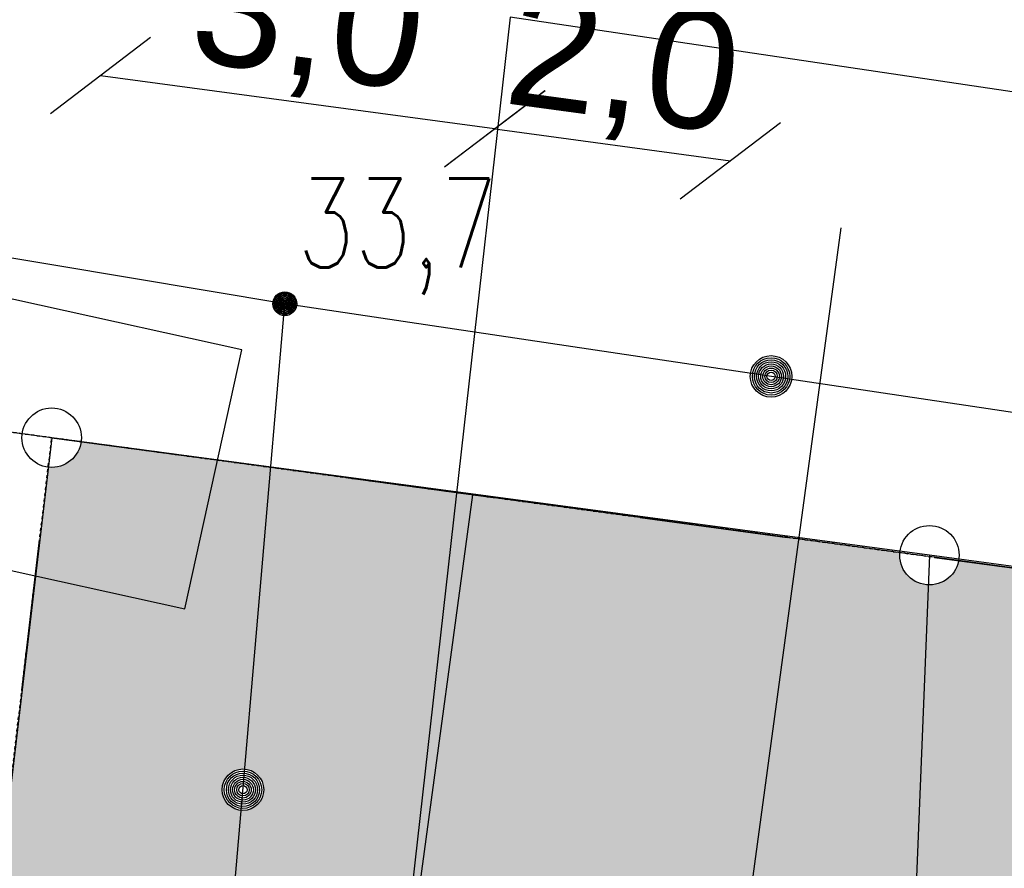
# Model space of a CAD drawing. Header units: millimetres. Extents: x 1427 to 82594, y 2364 to 16149.
# Tile 46 of 58: x 24807 to 24973, y 14361 to 14504. Entities that reach past the tile are written whole.
import ezdxf
from ezdxf.enums import TextEntityAlignment as Align

# ---------------------------------------------------------------- set-up
doc = ezdxf.new("R2010")
doc.units = ezdxf.units.MM
doc.linetypes.add('2', pattern=[1, 0.5, -0.5])
doc.linetypes.add('901', pattern=[0])
for name, color, linetype in [('202-punkt_graniczny', 7, 'Continuous'), ('218-kontur_uzytku_gruntowego', 7, 'Continuous'), ('219-dzialka_ewidencyjna', 7, 'Continuous'), ('inna_budowla', 7, 'Continuous'), ('ogrodzenie_trwale', 7, 'Continuous'), ('pikieta_sztuczna-Atr2', 7, 'Continuous'), ('przewod_wodociagowy', 7, 'Continuous')]:
    doc.layers.add(name, color=color, linetype=linetype)
doc.styles.add('ARIAL', font='arial.ttf')
doc.styles.get("Standard").update_dxf_attribs({"font": 'arial.ttf'})
doc.styles.add('STYL_ARIAL', font='simplex', dxfattribs={"width": 0.75, "oblique": 0.1})
doc.dimstyles.new('ISO-25', dxfattribs={"dimtxt": 2.5, "dimasz": 2.5, "dimexe": 1.25, "dimexo": 0.625, "dimtad": 1, "dimtxsty": 'Standard', "dimcen": 2.5, "dimadec": 0, "dimazin": 0, "dimtfac": 1, "dimtmove": 0, "dimatfit": 3, "dimfxl": 1, "dimarcsym": 0})

# ---------------------------------------------------------------- blocks, each defined once
blk = doc.blocks.new('202')
at = {"color": 0}
blk.add_circle((0, 0), 0.25, dxfattribs=at)
blk = doc.blocks.new('801')
at = {"color": 0}
for radius in [0.1, 0.09, 0.08, 0.07, 0.06, 0.05, 0.04, 0.03, 0.02, 0.01]:
    blk.add_circle((0, 0), radius, dxfattribs=at)
blk = doc.blocks.new('_Oblique')
at = {"color": 0, "linetype": 'ByBlock', "lineweight": -2}
blk.add_line((-0.5, -0.5), (0.5, 0.5), dxfattribs=at)
blk = doc.blocks.new('*D56')
at = {"color": 0, "lineweight": -2, "transparency": 16777216}
blk.add_line((24957.00997414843, 14552.07528090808), (25056.10207617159, 14538.63075352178), dxfattribs=at)
at = {"layer": 'Defpoints', "color": 0, "transparency": 16777216}
for p in [(25056.10207617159, 14538.63075352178), (24922.44490787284, 14297.31548345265), (25021.537009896, 14283.87095606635)]:
    blk.add_point(p, dxfattribs=at)
at = {"color": 0, "lineweight": -2, "transparency": 16777216, "xscale": 15, "yscale": 15, "zscale": 15}
for p, rotation in [((24957.00997414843, 14552.07528090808), 172.2734560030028), ((25056.10207617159, 14538.63075352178), 352.2734560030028)]:
    blk.add_blockref('_Oblique', p, dxfattribs=dict(at, rotation=rotation))
at = {"color": 0, "transparency": 16777216, "insert": (25008.25596459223, 14557.88232128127), "char_height": 20, "attachment_point": 5, "rotation": 352.2734560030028}
blk.add_mtext('5,0', dxfattribs=at)
blk = doc.blocks.new('*D57')
at = {"color": 0, "lineweight": -2, "transparency": 16777216}
blk.add_line((24957.00997414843, 14552.07528090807), (24832.96644429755, 14566.74709626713), dxfattribs=at)
at = {"layer": 'Defpoints', "color": 0, "transparency": 16777216}
for p in [(24832.96644429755, 14566.74709626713), (24802.77241398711, 14311.47029455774), (24926.81594383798, 14296.79847919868)]:
    blk.add_point(p, dxfattribs=at)
at = {"color": 0, "lineweight": -2, "transparency": 16777216, "xscale": 15, "yscale": 15, "zscale": 15}
for p, rotation in [((24832.96644429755, 14566.74709626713), 173.2544203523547), ((24957.00997414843, 14552.07528090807), 353.2544203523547)]:
    blk.add_blockref('_Oblique', p, dxfattribs=dict(at, rotation=rotation))
at = {"color": 0, "transparency": 16777216, "insert": (24896.47339505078, 14571.96775967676), "char_height": 20, "attachment_point": 5, "rotation": 353.2544203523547}
blk.add_mtext('6,0', dxfattribs=at)
blk = doc.blocks.new('*D58')
at = {"color": 0, "lineweight": -2, "transparency": 16777216}
blk.add_line((24838.91467004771, 14641.10152490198), (24909.8515859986, 14632.17160818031), dxfattribs=at)
at = {"layer": 'Defpoints', "color": 0, "transparency": 16777216}
for p in [(24909.8515859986, 14632.17160818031), (24812.66753061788, 14432.60113439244), (24883.60444656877, 14423.67121767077)]:
    blk.add_point(p, dxfattribs=at)
at = {"color": 0, "lineweight": -2, "transparency": 16777216, "xscale": 15, "yscale": 15, "zscale": 15}
for p, rotation in [((24838.91467004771, 14641.10152490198), 172.8250441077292), ((24909.8515859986, 14632.17160818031), 352.8250441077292)]:
    blk.add_blockref('_Oblique', p, dxfattribs=dict(at, rotation=rotation))
at = {"color": 0, "transparency": 16777216, "insert": (24875.96237057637, 14649.18165511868), "char_height": 20, "attachment_point": 5, "rotation": 352.82504410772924}
blk.add_mtext('4,0', dxfattribs=at)
blk = doc.blocks.new('*D59')
at = {"color": 0, "lineweight": -2, "transparency": 16777216}
blk.add_line((24909.85158599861, 14632.17160818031), (24949.48842680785, 14626.79379722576), dxfattribs=at)
at = {"layer": 'Defpoints', "color": 0, "transparency": 16777216}
for p in [(24949.48842680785, 14626.79379722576), (24865.46665302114, 14305.0350580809), (24905.10349383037, 14299.65724712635)]:
    blk.add_point(p, dxfattribs=at)
at = {"color": 0, "lineweight": -2, "transparency": 16777216, "xscale": 15, "yscale": 15, "zscale": 15}
for p, rotation in [((24909.85158599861, 14632.17160818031), 172.2734560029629), ((24949.48842680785, 14626.79379722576), 352.2734560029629)]:
    blk.add_blockref('_Oblique', p, dxfattribs=dict(at, rotation=rotation))
at = {"color": 0, "transparency": 16777216, "insert": (24931.36994583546, 14642.01200676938), "char_height": 20, "attachment_point": 5, "rotation": 352.27345600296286}
blk.add_mtext('2,0', dxfattribs=at)
blk = doc.blocks.new('*D81')
at = {"color": 0, "lineweight": -2, "transparency": 16777216}
blk.add_line((24671.26259512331, 14331.96964699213), (24687.29268727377, 14450.27172706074), dxfattribs=at)
at = {"layer": 'Defpoints', "color": 0, "transparency": 16777216}
for p in [(24687.29268727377, 14450.27172706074), (24879.09050458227, 14424.2828629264), (24863.06041243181, 14305.9807828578)]:
    blk.add_point(p, dxfattribs=at)
at = {"color": 0, "lineweight": -2, "transparency": 16777216, "xscale": 15, "yscale": 15, "zscale": 15}
for p, rotation in [((24687.29268727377, 14450.27172706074), 82.28334273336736), ((24671.26259512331, 14331.96964699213), 262.2833427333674)]:
    blk.add_blockref('_Oblique', p, dxfattribs=dict(at, rotation=rotation))
at = {"color": 0, "transparency": 16777216, "insert": (24666.74804398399, 14392.8184644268), "char_height": 20, "attachment_point": 5, "rotation": 82.28334273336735}
blk.add_mtext('6,0', dxfattribs=at)
blk = doc.blocks.new('*D82')
at = {"color": 0, "lineweight": -2, "transparency": 16777216}
blk.add_line((24540.09647543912, 14349.19140359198), (24556.25516270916, 14468.2880621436), dxfattribs=at)
at = {"layer": 'Defpoints', "color": 0, "transparency": 16777216}
for p in [(24556.25516270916, 14468.2880621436), (24938.60359514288, 14416.41214200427), (24922.44490787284, 14297.31548345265)]:
    blk.add_point(p, dxfattribs=at)
at = {"color": 0, "lineweight": -2, "transparency": 16777216, "xscale": 15, "yscale": 15, "zscale": 15}
for p, rotation in [((24556.25516270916, 14468.2880621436), 82.27345600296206), ((24540.09647543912, 14349.19140359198), 262.2734560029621)]:
    blk.add_blockref('_Oblique', p, dxfattribs=dict(at, rotation=rotation))
at = {"color": 0, "transparency": 16777216, "insert": (24535.6465150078, 14410.43967230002), "char_height": 20, "attachment_point": 5, "rotation": 82.27345600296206}
blk.add_mtext('6,0', dxfattribs=at)
blk = doc.blocks.new('*D88')
at = {"color": 0, "lineweight": -2, "transparency": 16777216}
blk.add_line((24820.97481670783, 14494.26285364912), (24887.33420200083, 14485.32268128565), dxfattribs=at)
at = {"layer": 'Defpoints', "color": 0, "transparency": 16777216}
for p in [(24887.33420200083, 14485.32268128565), (24812.66753061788, 14432.60113439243), (24879.02691591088, 14423.66096202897)]:
    blk.add_point(p, dxfattribs=at)
at = {"color": 0, "lineweight": -2, "transparency": 16777216, "xscale": 15, "yscale": 15, "zscale": 15}
for p, rotation in [((24820.97481670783, 14494.26285364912), 172.3271083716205), ((24887.33420200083, 14485.32268128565), 352.3271083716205)]:
    blk.add_blockref('_Oblique', p, dxfattribs=dict(at, rotation=rotation))
at = {"color": 0, "transparency": 16777216, "insert": (24855.84271547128, 14502.32365788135), "char_height": 20, "attachment_point": 5, "rotation": 352.3271083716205}
blk.add_mtext('3,0', dxfattribs=at)
blk = doc.blocks.new('*D89')
at = {"color": 0, "lineweight": -2, "transparency": 16777216}
blk.add_line((24887.38796331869, 14485.2855724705), (24927.03506348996, 14479.90636955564), dxfattribs=at)
at = {"layer": 'Defpoints', "color": 0, "transparency": 16777216}
for p in [(24927.03506348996, 14479.90636955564), (24863.06041243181, 14305.9807828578), (24902.70751260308, 14300.60157994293)]:
    blk.add_point(p, dxfattribs=at)
at = {"color": 0, "lineweight": -2, "transparency": 16777216, "xscale": 15, "yscale": 15, "zscale": 15}
for p, rotation in [((24887.38796331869, 14485.2855724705), 172.2734560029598), ((24927.03506348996, 14479.90636955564), 352.2734560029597)]:
    blk.add_blockref('_Oblique', p, dxfattribs=dict(at, rotation=rotation))
at = {"color": 0, "transparency": 16777216, "insert": (24908.91145283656, 14495.12527507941), "char_height": 20, "attachment_point": 5, "rotation": 352.27345600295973}
blk.add_mtext('2,0', dxfattribs=at)

msp = doc.modelspace()

# ---------------------------------------------------------------- hatches: boundary and pattern name
at = {"transparency": 33554585}
h = msp.add_hatch(color=6, dxfattribs=at)
h.set_gradient(color1=(88, 186, 72), color2=(88, 186, 72))
h.paths.add_polyline_path([(24840.65556619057, 14429.49084915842), (24817.70166116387, 14432.60113439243, -0.4092581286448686), (24812.15963622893, 14428.30711819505), (24809.99688602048, 14410.02204825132), (24835.1469401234, 14404.47250579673)])
h = msp.add_hatch(color=6, dxfattribs=at)
h.set_gradient(color1=(88, 186, 72), color2=(88, 186, 72))
h.paths.add_polyline_path([(24907.36577767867, 14139.66886511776), (24909.45479038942, 14170.2455859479), (24850.84257135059, 14178.66303923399), (24855.2836128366, 14211.39547551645), (24843.27686291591, 14212.28313407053), (24786.08288928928, 14207.84007589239), (24785.35550811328, 14201.69039867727), (24793.88694012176, 14185.95250579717), (24779.96622885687, 14048.51470315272), (24835.29357205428, 14044.73471890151), (24836.38694012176, 14058.77250579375), (24841.08694012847, 14119.09250579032), (24905.72932498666, 14115.71623100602)])
edge = h.paths.add_edge_path(flags=0)
edge.add_arc((24812.2869401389, 14058.05250578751), 0.2000000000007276, 0, 360)
edge = h.paths.add_edge_path(flags=0)
edge.add_arc((24812.2869401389, 14058.05250578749), 0.4000000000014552, 0, 360)
edge = h.paths.add_edge_path(flags=0)
edge.add_arc((24812.2869401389, 14058.05250578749), 0.5999999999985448, 0, 360)
edge = h.paths.add_edge_path(flags=0)
edge.add_arc((24812.2869401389, 14058.05250578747), 0.7999999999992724, 0, 360)
edge = h.paths.add_edge_path(flags=0)
edge.add_arc((24812.2869401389, 14058.05250578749), 1, 0, 360)
edge = h.paths.add_edge_path(flags=0)
edge.add_arc((24812.2869401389, 14058.05250578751), 1.200000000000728, 0, 360)
edge = h.paths.add_edge_path(flags=0)
edge.add_arc((24812.2869401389, 14058.05250578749), 1.400000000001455, 0, 360)
edge = h.paths.add_edge_path(flags=0)
edge.add_arc((24812.2869401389, 14058.05250578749), 1.599999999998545, 0, 360)
edge = h.paths.add_edge_path(flags=0)
edge.add_arc((24812.2869401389, 14058.05250578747), 1.799999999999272, 0, 360)
edge = h.paths.add_edge_path(flags=16)
edge.add_arc((24812.2869401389, 14058.05250578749), 2, 0, 360)
h.paths.add_polyline_path([(24905.72932498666, 14115.71623100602), (24841.08694012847, 14119.09250579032), (24836.38694012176, 14058.77250579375), (24835.29357205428, 14044.73471890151), (24900.57512930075, 14040.27465911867)])
h.paths.add_polyline_path([(24793.88694012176, 14185.95250579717), (24783.70073623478, 14187.70005461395), (24767.33998419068, 14049.37733278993), (24779.96622885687, 14048.51470315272)])
edge = h.paths.add_edge_path()
edge.add_line((24843.27686291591, 14212.28313407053), (24846.48694013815, 14212.53250579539))
edge.add_line((24846.48694013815, 14212.53250579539), (24855.33802382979, 14211.79650855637))
edge.add_line((24855.33802382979, 14211.79650855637), (24859.95856046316, 14245.8519033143))
edge.add_line((24859.95856046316, 14245.8519033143), (24855.00395536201, 14246.52412968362))
edge.add_line((24855.00395536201, 14246.52412968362), (24863.07067179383, 14305.97939089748))
edge.add_line((24863.07067179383, 14305.97939089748), (24867.55234053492, 14305.37133115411))
edge.add_line((24867.55234053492, 14305.37133115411), (24883.60438391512, 14423.67075588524))
edge.add_line((24883.60438391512, 14423.67075588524), (24849.63357598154, 14428.2743166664))
edge.add_line((24849.63357598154, 14428.2743166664), (24845.25782733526, 14377.46554851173))
edge.add_arc((24844.95694012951, 14373.97850579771), 3.499999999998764, 0, 85.06832210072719, ccw=False)
edge.add_arc((24844.95694012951, 14373.97850579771), 3.5, -94.91287611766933, 0, ccw=False)
edge.add_line((24844.65719722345, 14370.4913645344), (24832.08694012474, 14224.53250578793))
edge.add_line((24832.08694012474, 14224.53250578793), (24792.64732607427, 14233.2064825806))
edge.add_line((24792.64732607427, 14233.2064825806), (24790.33950075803, 14216.19679119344))
edge.add_line((24790.33950075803, 14216.19679119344), (24843.27686291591, 14212.28313407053))
h.paths.add_polyline_path([(24787.09964855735, 14216.43631334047), (24786.08288928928, 14207.84007589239), (24843.27686291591, 14212.28313407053)])
edge = h.paths.add_edge_path()
edge.add_line((24789.17358052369, 14233.97046541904), (24832.08694012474, 14224.53250578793))
edge.add_line((24832.08694012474, 14224.53250578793), (24844.65719722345, 14370.4913645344))
edge.add_arc((24844.9569401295, 14373.97850579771), 3.499999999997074, 179.9999999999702, 265.08712388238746, ccw=False)
edge.add_arc((24844.95694012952, 14373.9785057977), 3.500000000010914, 85.06832210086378, 179.9999999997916, ccw=False)
edge.add_line((24845.25782733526, 14377.46554851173), (24849.63357598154, 14428.2743166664))
edge.add_line((24849.63357598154, 14428.2743166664), (24840.65556619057, 14429.49084915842))
edge.add_line((24840.65556619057, 14429.49084915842), (24835.1469401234, 14404.47250579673))
edge.add_line((24835.1469401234, 14404.47250579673), (24809.99688602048, 14410.02204825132))
edge.add_line((24809.99688602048, 14410.02204825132), (24789.17358052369, 14233.97046541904))
h.paths.add_polyline_path([(24787.09964855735, 14216.43631334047), (24790.33950075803, 14216.19679119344), (24792.64732607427, 14233.2064825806), (24789.17358052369, 14233.97046541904)])
h.paths.add_polyline_path([(24783.70073623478, 14187.70005461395), (24793.88694012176, 14185.95250579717), (24785.35550811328, 14201.69039867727)], flags=17)
h.paths.add_polyline_path([(24798.75494012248, 14168.20850580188), (24812.14779726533, 14168.20850580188), (24812.14779726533, 14190.70850580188), (24798.75494012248, 14190.70850580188)], flags=16)
h.paths.add_polyline_path([(24779.30065440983, 14059.76507721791), (24822.51494012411, 14059.76507721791), (24822.51494012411, 14086.55079150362), (24779.30065440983, 14086.55079150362)])
h.paths.add_polyline_path([(24859.38151694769, 14177.43673903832), (24889.28155818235, 14173.43996875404), (24886.01545997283, 14173.61176917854), (24859.0609401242, 14177.48277791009)], flags=17)
h.paths.add_polyline_path([(24848.78294013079, 14131.8771724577), (24875.21151155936, 14131.8771724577), (24875.21151155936, 14161.8771724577), (24848.78294013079, 14161.8771724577)], flags=16)
h.paths.add_polyline_path([(24839.1586544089, 14090.20107722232), (24886.12294012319, 14090.20107722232), (24886.12294012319, 14116.98679150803), (24839.1586544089, 14116.98679150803)], flags=16)
h.paths.add_polyline_path([(24840.3526544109, 14212.92907722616), (24851.82687346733, 14211.65103212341), (24860.44621429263, 14242.32061102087), (24840.3526544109, 14239.71479151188)])
h = msp.add_hatch(color=6, dxfattribs=at)
h.set_gradient(color1=(88, 186, 72), color2=(88, 186, 72))
h.paths.add_polyline_path([(24922.44490787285, 14297.31548345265, 0.4964049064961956), (24871.68804142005, 14335.84196556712), (24883.60444656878, 14423.67121767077), (24880.92622052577, 14424.03412092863), (24867.55234053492, 14305.37133115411), (24902.70751260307, 14300.60157994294), (24894.64079617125, 14241.14631872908), (24889.68619107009, 14241.81854509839), (24885.27513808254, 14209.30713728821), (24902.04694013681, 14207.91250580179), (24902.73585589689, 14199.07333385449), (24909.00038048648, 14198.22338142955)])
h.paths.add_polyline_path([(24902.73585589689, 14199.07333385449), (24902.04694013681, 14207.91250580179), (24885.27513808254, 14209.30713728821), (24884.22735498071, 14201.58451327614)], flags=16)
h.paths.add_polyline_path([(24901.48465442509, 14193.33107723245), (24939.87751156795, 14193.33107723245), (24939.87751156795, 14220.11679151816), (24901.48465442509, 14220.11679151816)], flags=9)
h.paths.add_polyline_path([(24867.98189251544, 14283.68945816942), (24951.79141632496, 14283.68945816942), (24951.79141632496, 14329.40374388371), (24867.98189251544, 14329.40374388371)], flags=9)
h = msp.add_hatch(color=6, dxfattribs=at)
h.set_gradient(color1=(248, 246, 176), color2=(248, 246, 176))
edge = h.paths.add_edge_path()
edge.add_arc((24960.54694013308, 14413.47250580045), 5.000000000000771, 174.8630249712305, 267.68957020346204, ccw=False)
edge.add_line((24955.56702267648, 14413.92019109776), (24883.60444656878, 14423.67121767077))
edge.add_line((24883.60444656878, 14423.67121767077), (24871.68804142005, 14335.84196556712))
edge.add_arc((24882.44490787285, 14297.31548345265), 39.99999999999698, -2.6147972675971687e-12, 105.6001094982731, ccw=False)
edge.add_line((24922.44490787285, 14297.31548345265), (24955.67848965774, 14292.80644800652))
edge.add_line((24955.67848965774, 14292.80644800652), (24960.34537173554, 14408.47657043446))
edge = h.paths.add_edge_path()
edge.add_line((25044.67894820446, 14401.83058491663), (24965.4662628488, 14412.57793103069))
edge.add_arc((24960.54694013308, 14413.47250580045), 5.000000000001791, 267.68957020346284, 349.69343467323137, ccw=False)
edge.add_line((24960.34537173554, 14408.47657043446), (24955.67848965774, 14292.80644800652))
edge.add_line((24955.67848965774, 14292.80644800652), (25036.00619484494, 14281.90781925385))
edge.add_line((25036.00619484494, 14281.90781925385), (25036.81094013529, 14282.83650579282))
edge.add_line((25036.81094013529, 14282.83650579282), (25039.87597963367, 14283.73652108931))
edge.add_line((25039.87597963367, 14283.73652108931), (25044.67894820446, 14401.83058491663))
h.paths.add_polyline_path([(25115.74694012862, 14351.47250578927), (25111.50900909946, 14358.53572418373), (25073.54694012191, 14363.67250579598), (25078.09608834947, 14397.29664480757), (25044.67894820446, 14401.83058491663), (25039.86745797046, 14283.52699278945), (25042.21894013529, 14282.83650579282), (25043.95865455, 14280.82885271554), (25167.38962800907, 14264.08209824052)])
edge = h.paths.add_edge_path()
edge.add_line((25206.9402379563, 14379.8154463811), (25138.69316138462, 14389.07501067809))
edge.add_line((25138.69316138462, 14389.07501067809), (25134.14694012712, 14355.472505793))
edge.add_line((25134.14694012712, 14355.472505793), (25111.50900909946, 14358.53572418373))
edge.add_line((25111.50900909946, 14358.53572418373), (25115.74694012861, 14351.47250578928))
edge.add_line((25115.74694012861, 14351.47250578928), (25167.38962800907, 14264.08209824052))
edge.add_line((25167.38962800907, 14264.08209824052), (25475.50252279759, 14222.27823933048))
edge.add_arc((25476.2029401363, 14221.56450580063), 1.000000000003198, 30.086415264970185, 134.4604967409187, ccw=False)
edge.add_line((25477.06821043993, 14222.06581139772), (25556.63436082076, 14211.27050817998))
edge.add_line((25556.63436082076, 14211.27050817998), (25541.40342674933, 14099.01180026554))
edge.add_line((25541.40342674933, 14099.01180026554), (25560.35518139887, 14097.63197575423))
edge.add_line((25560.35518139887, 14097.63197575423), (25687.83203379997, 14298.15218131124))
edge.add_line((25687.83203379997, 14298.15218131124), (25687.94523237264, 14314.55409165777))
edge.add_line((25687.94523237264, 14314.55409165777), (25600.50138539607, 14325.89742682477))
edge.add_arc((25600.36694012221, 14324.90650580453), 1.000000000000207, 0, 82.27345600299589, ccw=False)
edge.add_arc((25600.36694012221, 14324.90650580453), 1, -180, 0, ccw=False)
edge.add_arc((25600.36694012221, 14324.90650580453), 1, 82.27345600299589, 180, ccw=False)
edge.add_line((25600.50138539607, 14325.89742682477), (25208.10661258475, 14379.45563378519))
edge.add_arc((25207.75694012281, 14380.39250579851), 0.9999999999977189, 215.2439823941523, 290.46728273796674, ccw=False)
edge = h.paths.add_edge_path(flags=0)
edge.add_arc((25159.44694013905, 14320.53250580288), 0.2000000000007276, 0, 360)
edge = h.paths.add_edge_path(flags=0)
edge.add_arc((25159.44694013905, 14320.53250580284), 0.5999999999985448, 0, 360)
edge = h.paths.add_edge_path(flags=0)
edge.add_arc((25159.44694013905, 14320.53250580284), 1, 0, 360)
edge = h.paths.add_edge_path(flags=16)
edge.add_arc((25159.44694013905, 14320.53250580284), 1.400000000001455, 0, 360)
edge = h.paths.add_edge_path(flags=16)
edge.add_arc((25159.44694013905, 14320.53250580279), 1.799999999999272, 0, 360)
edge = h.paths.add_edge_path(flags=0)
edge.add_arc((25360.38694012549, 14243.33250579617), 0.2000000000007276, 0, 360)
edge = h.paths.add_edge_path(flags=0)
edge.add_arc((25360.38694012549, 14243.33250579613), 0.5999999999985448, 0, 360)
edge = h.paths.add_edge_path(flags=0)
edge.add_arc((25360.38694012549, 14243.33250579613), 1, 0, 360)
edge = h.paths.add_edge_path(flags=16)
edge.add_arc((25360.38694012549, 14243.33250579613), 1.400000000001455, 0, 360)
edge = h.paths.add_edge_path(flags=16)
edge.add_arc((25360.38694012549, 14243.33250579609), 1.799999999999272, 0, 360)
edge = h.paths.add_edge_path(flags=0)
edge.add_arc((25424.22694012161, 14250.15250579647), 0.2000000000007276, 0, 360)
edge = h.paths.add_edge_path(flags=0)
edge.add_arc((25424.22694012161, 14250.15250579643), 0.5999999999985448, 0, 360)
edge = h.paths.add_edge_path(flags=0)
edge.add_arc((25424.22694012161, 14250.15250579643), 1, 0, 360)
edge = h.paths.add_edge_path(flags=16)
edge.add_arc((25424.22694012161, 14250.15250579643), 1.400000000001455, 0, 360)
edge = h.paths.add_edge_path(flags=16)
edge.add_arc((25424.22694012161, 14250.15250579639), 1.799999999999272, 0, 360)
edge = h.paths.add_edge_path(flags=16)
edge.add_arc((25551.30694012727, 14133.79250579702), 1, 0, 360)
edge = h.paths.add_edge_path(flags=0)
edge.add_arc((25665.306940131, 14299.09250579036), 0.2000000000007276, 0, 360)
edge = h.paths.add_edge_path(flags=0)
edge.add_arc((25665.306940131, 14299.09250579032), 0.5999999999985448, 0, 360)
edge = h.paths.add_edge_path(flags=0)
edge.add_arc((25665.306940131, 14299.09250579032), 1, 0, 360)
edge = h.paths.add_edge_path(flags=16)
edge.add_arc((25665.306940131, 14299.09250579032), 1.400000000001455, 0, 360)
edge = h.paths.add_edge_path(flags=16)
edge.add_arc((25665.306940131, 14299.09250579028), 1.799999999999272, 0, 360)
edge = h.paths.add_edge_path()
edge.add_line((25687.74694013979, 14229.07250578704), (25687.90740094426, 14309.07250578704))
edge.add_line((25687.90740094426, 14309.07250578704), (25691.96937782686, 14304.66019479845))
edge.add_line((25691.96937782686, 14304.66019479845), (25560.35518139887, 14097.63197575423))
edge.add_line((25560.35518139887, 14097.63197575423), (25565.30873018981, 14096.91751324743))
edge.add_line((25565.30873018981, 14096.91751324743), (25565.121597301, 14094.20023543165))
edge.add_line((25565.121597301, 14094.20023543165), (25629.90694013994, 14088.79250579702))
edge.add_line((25629.90694013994, 14088.79250579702), (25619.32499220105, 13949.67047935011))
edge.add_line((25619.32499220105, 13949.67047935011), (25684.92027161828, 13945.18889585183))
edge.add_line((25684.92027161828, 13945.18889585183), (25685.31371582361, 13950.94759310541))
edge.add_line((25685.31371582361, 13950.94759310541), (25685.89187895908, 14017.03339148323))
edge.add_line((25685.89187895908, 14017.03339148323), (25686.84468955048, 14125.94252936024))
edge.add_arc((25683.99494012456, 14127.9745057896), 3.499999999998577, 180, 324.5097299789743, ccw=False)
edge.add_arc((25683.99494012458, 14127.97450578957), 3.500000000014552, 34.4877713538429, 179.9999999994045, ccw=False)
edge.add_line((25686.87980482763, 14129.95631194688), (25687.74694013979, 14229.07250578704))
edge = h.paths.add_edge_path(flags=0)
edge.add_arc((25686.00694013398, 14229.27250580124), 0.2000000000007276, 0, 360)
edge = h.paths.add_edge_path(flags=0)
edge.add_arc((25686.00694013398, 14229.2725058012), 0.5999999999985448, 0, 360)
edge = h.paths.add_edge_path(flags=16)
edge.add_arc((25686.00694013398, 14229.2725058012), 1, 0, 360)
edge = h.paths.add_edge_path(flags=16)
edge.add_arc((25686.00694013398, 14229.2725058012), 1.400000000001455, 0, 360)
edge = h.paths.add_edge_path(flags=17)
edge.add_arc((25686.00694013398, 14229.27250580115), 1.799999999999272, 0, 360)
edge = h.paths.add_edge_path(flags=0)
edge.add_arc((25682.10694012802, 14032.83250578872), 0.2000000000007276, 0, 360)
edge = h.paths.add_edge_path(flags=0)
edge.add_arc((25682.10694012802, 14032.83250578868), 0.5999999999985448, 0, 360)
edge = h.paths.add_edge_path(flags=0)
edge.add_arc((25682.10694012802, 14032.83250578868), 1, 0, 360)
edge = h.paths.add_edge_path(flags=16)
edge.add_arc((25682.10694012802, 14032.83250578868), 1.400000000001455, 0, 360)
edge = h.paths.add_edge_path(flags=16)
edge.add_arc((25682.10694012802, 14032.83250578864), 1.799999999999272, 0, 360)
edge = h.paths.add_edge_path(flags=16)
edge.add_arc((25680.4689401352, 13978.01850578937), 3.5, 0, 360)
edge = h.paths.add_edge_path(flags=16)
edge.add_arc((25680.4689401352, 13978.01850578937), 3.150000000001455, 0, 360)
edge = h.paths.add_edge_path(flags=0)
edge.add_arc((25680.4689401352, 13978.01850578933), 2.799999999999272, 0, 360)
edge = h.paths.add_edge_path(flags=0)
edge.add_arc((25680.4689401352, 13978.0185057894), 2.450000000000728, 0, 360)
edge = h.paths.add_edge_path(flags=0)
edge.add_arc((25680.4689401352, 13978.01850578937), 2.099999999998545, 0, 360)
edge = h.paths.add_edge_path(flags=0)
edge.add_arc((25680.4689401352, 13978.01850578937), 1.75, 0, 360)
edge = h.paths.add_edge_path(flags=0)
edge.add_arc((25680.4689401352, 13978.01850578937), 1.400000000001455, 0, 360)
edge = h.paths.add_edge_path(flags=0)
edge.add_arc((25680.4689401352, 13978.01850578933), 1.049999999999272, 0, 360)
edge = h.paths.add_edge_path(flags=0)
edge.add_arc((25680.4689401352, 13978.0185057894), 0.7000000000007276, 0, 360)
h.paths.add_polyline_path([(25629.90694013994, 14088.79250579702), (25565.121597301, 14094.20023543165), (25560.48527870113, 14026.87820690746), (25559.86572387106, 14018.44881998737), (25589.51416274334, 14015.84009017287), (25589.02217140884, 14008.63899505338), (25585.66944748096, 13959.56641547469), (25587.87687139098, 13951.81906962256), (25619.32499220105, 13949.67047935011)])
h.paths.add_polyline_path([(24922.90117853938, 14328.40202015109), (24935.6579740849, 14328.96132430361), (24951.79141632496, 14329.40374388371), (24910.99653850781, 14328.12464672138)], flags=16)
h.paths.add_polyline_path([(24969.40665441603, 14281.13907723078), (25007.79951155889, 14281.13907723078), (25007.79951155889, 14307.9247915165), (24969.40665441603, 14307.9247915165)])
h.paths.add_polyline_path([(25095.70283911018, 14347.80477905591), (25122.68985582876, 14302.14858650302), (25142.05914963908, 14313.59762389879), (25115.07213292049, 14359.25381645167)], flags=16)
h.paths.add_polyline_path([(25409.87707763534, 14249.00319039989), (25422.69908287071, 14285.75954842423), (25394.3730821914, 14295.64072677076), (25381.55107695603, 14258.88436874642)], flags=16)
h.paths.add_polyline_path([(25162.38265440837, 14298.16107722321), (25205.59694012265, 14298.16107722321), (25205.59694012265, 14324.94679150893), (25162.38265440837, 14324.94679150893)], flags=16)
h.paths.add_polyline_path([(25312.91465441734, 14250.31307721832), (25356.12894013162, 14250.31307721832), (25356.12894013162, 14277.09879150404), (25312.91465441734, 14277.09879150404)], flags=16)
h.paths.add_polyline_path([(25428.26865441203, 14245.07507723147), (25466.66151155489, 14245.07507723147), (25466.66151155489, 14271.86079151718), (25428.26865441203, 14271.86079151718)], flags=16)
h.paths.add_polyline_path([(25621.32465441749, 14269.51307721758), (25664.53894013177, 14269.51307721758), (25664.53894013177, 14296.29879150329), (25621.32465441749, 14296.29879150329)], flags=16)
h.paths.add_polyline_path([(25530.60065441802, 14157.43307723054), (25573.81494013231, 14157.43307723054), (25573.81494013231, 14184.21879151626), (25530.60065441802, 14184.21879151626)], flags=17)
h.paths.add_polyline_path([(25629.10289475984, 14185.58821477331), (25648.64698697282, 14216.33019382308), (25629.65929403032, 14228.40154489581), (25610.11520181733, 14197.65956584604)], flags=16)
h.paths.add_polyline_path([(25605.90865441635, 14090.18907722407), (25657.15865441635, 14090.18907722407), (25657.15865441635, 14116.97479150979), (25605.90865441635, 14116.97479150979)], flags=16)
h.paths.add_polyline_path([(25630.53865441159, 14013.60907722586), (25673.75294012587, 14013.60907722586), (25673.75294012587, 14040.39479151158), (25630.53865441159, 14040.39479151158)], flags=16)

# ---------------------------------------------------------------- linework, layer by layer
at = {"color": 1}
msp.add_line((24885.38250103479, 14024.1491835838), (24945.68420642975, 14468.59937297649), dxfattribs=at)
at = {"color": 1, "linetype": '2', "lineweight": 30, "ltscale": 50}
for p, q in [((24713.84676338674, 13596.24407930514), (24812.74694013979, 14433.27250580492)), ((24812.74694013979, 14433.27250580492), (25728.34694012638, 14309.07250578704))]:
    msp.add_line(p, q, dxfattribs=at)
for p, q in [((24812.74694013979, 14433.27250580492), (24767.33998419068, 14049.37733278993)), ((24960.34694013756, 14413.27250580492), (24812.74694013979, 14433.27250580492)), ((24883.60444656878, 14423.67121767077), (24871.68804142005, 14335.84196556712)), ((25687.94523237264, 14314.55409165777), (24960.53782591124, 14413.24660697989))]:
    msp.add_line(p, q)
at = {"layer": '218-kontur_uzytku_gruntowego', "color": 3, "linetype": '2'}
for points in [[(24294.94694012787, 14503.27250580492, 0), (24812.74694013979, 14433.27250580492, 0)], [(24812.74694013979, 14433.27250580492, 0), (24294.94694012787, 14503.27250580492, 0)], [(24713.74694013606, 13596.27250579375, 0), (24812.74694013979, 14433.27250580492, 0)], [(24812.74694013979, 14433.27250580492, 0), (24960.34694013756, 14413.27250580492, 0)], [(24960.34694013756, 14413.27250580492, 0), (24812.74694013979, 14433.27250580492, 0)], [(24960.34694013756, 14413.27250580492, 0), (25728.34694012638, 14309.07250578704, 0)]]:
    msp.add_polyline3d(points, dxfattribs=at)
at = {"layer": '219-dzialka_ewidencyjna', "color": 7}
for points in [[(24812.74694013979, 14433.27250580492, 0), (24294.94694012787, 14503.27250580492, 0)], [(24812.74694013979, 14433.27250580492, 0), (24713.74694013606, 13596.27250579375, 0)], [(24960.54694013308, 14413.47250580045, 0), (24812.74694013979, 14433.27250580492, 0)], [(24960.54694013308, 14413.47250580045, 0), (24925.1469401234, 13536.07250579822, 0)], [(25728.74694013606, 14309.67250579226, 0), (24960.54694013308, 14413.47250580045, 0)]]:
    msp.add_polyline3d(points, dxfattribs=at)
at = {"layer": 'inna_budowla', "color": 7}
msp.add_polyline3d([(24674.34694012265, 14485.67250578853, 0), (24664.74694013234, 14442.07250579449, 0), (24835.1469401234, 14404.47250579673, 0), (24844.74694013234, 14448.07250579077, 0), (24674.34694012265, 14485.67250578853, 0)], dxfattribs=at)
at = {"layer": 'ogrodzenie_trwale', "color": 7, "linetype": '901'}
for points in [[(24852.00694013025, 14455.83250579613, 0), (24497.14694013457, 14515.27250579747, 0)], [(24832.08694012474, 14224.53250578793, 0), (24852.00694013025, 14455.83250579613, 0)], [(25230.58694013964, 14399.25250579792, 0), (24852.00694013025, 14455.83250579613, 0)]]:
    msp.add_polyline3d(points, dxfattribs=at)
at = {"layer": 'ogrodzenie_trwale', "color": 7}
for centre, radius in [((24933.88294012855, 14443.5965057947), 3.5), ((24933.88294012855, 14443.5965057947), 3.15), ((24933.88294012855, 14443.5965057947), 2.8), ((24933.88294012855, 14443.5965057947), 2.45), ((24933.88294012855, 14443.5965057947), 2.1), ((24933.88294012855, 14443.5965057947), 1.75), ((24933.88294012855, 14443.5965057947), 1.4), ((24933.88294012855, 14443.5965057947), 1.05), ((24933.88294012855, 14443.5965057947), 0.7000000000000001), ((24844.95694012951, 14373.97850579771), 3.5), ((24844.95694012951, 14373.97850579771), 3.15), ((24844.95694012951, 14373.97850579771), 2.8), ((24844.95694012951, 14373.97850579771), 2.45), ((24844.95694012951, 14373.97850579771), 2.1), ((24844.95694012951, 14373.97850579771), 1.75), ((24844.95694012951, 14373.97850579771), 1.4), ((24844.95694012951, 14373.97850579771), 1.05), ((24844.95694012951, 14373.97850579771), 0.7000000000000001)]:
    msp.add_circle(centre, radius, dxfattribs=at)
at = {"layer": 'przewod_wodociagowy', "color": 5}
for points in [[(25935.74694012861, 14578.27250580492, 0), (25915.54694013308, 14548.47250580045, 0), (25876.1469401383, 14441.87250579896, 0), (25313.74694013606, 14441.07250579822, 0), (24889.94694012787, 14504.07250578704, 0)], [(24889.94694012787, 14504.07250578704, 0), (24856.94694013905, 14211.27250579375, 0)]]:
    msp.add_polyline3d(points, dxfattribs=at)

# ---------------------------------------------------------------- block references
at = {"layer": '202-punkt_graniczny', "color": 7, "xscale": 20, "yscale": 20, "zscale": 20}
for p in [(24812.74694013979, 14433.27250580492), (24960.54694013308, 14413.47250580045)]:
    msp.add_blockref('202', p, dxfattribs=at)
at = {"layer": 'pikieta_sztuczna-Atr2', "color": 7, "xscale": 20, "yscale": 20, "zscale": 20}
msp.add_blockref('801', (24852.00694013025, 14455.83250579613, 674.66), dxfattribs=at)

# ---------------------------------------------------------------- texts
at = {"insert": (24965.51193812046, 14530.05517198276), "char_height": 19.99999999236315, "attachment_point": 1, "rotation": 351.68371917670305, "style": 'ARIAL'}
msp.add_mtext_dynamic_manual_height_columns('\\A1;{\\C240;\\c2367469;2x2,5}', width=850.0831900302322, gutter_width=12.49999999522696, heights=[0], dxfattribs=at)
at = {"layer": 'pikieta_sztuczna-Atr2', "color": 7, "style": 'STYL_ARIAL', "width": 0.75}
msp.add_text('33,7', height=15, dxfattribs=at).set_placement((24854.112940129, 14476.93450578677), align=Align.TOP_LEFT)

# ---------------------------------------------------------------- dimensions: what is measured, and where the dimension line sits
at = {"color": 1}
for p1, p2, distance, text, picture, middle in [((24812.66753061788, 14432.60113439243), (24883.60444656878, 14423.67121767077), 210.14596158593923, '4,0', '*D58', (24875.96237057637, 14649.18165511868)), ((24865.46665302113, 14305.0350580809), (24905.10349383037, 14299.65724712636), 330.1338284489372, '2,0', '*D59', (24931.36994583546, 14642.01200676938)), ((24926.81594383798, 14296.79847919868), (24802.77241398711, 14311.47029455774), -257.0562680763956, '6,0', '*D57', (24896.47339505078, 14571.96775967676)), ((24922.44490787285, 14297.31548345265), (25021.537009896, 14283.87095606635), 257.09394820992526, '5,0', '*D56', (25008.25596459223, 14557.88232128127)), ((24812.66753061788, 14432.60113439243), (24879.02691591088, 14423.66096202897), 62.21879638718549, '3,0', '*D88', (24855.84271547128, 14502.32365788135)), ((24863.06041243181, 14305.9807828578), (24902.70751260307, 14300.60157994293), 180.94760929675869, '2,0', '*D89', (24908.91145283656, 14495.12527507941)), ((24922.44490787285, 14297.31548345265), (24938.60359514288, 14416.41214200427), 385.851571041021, '6,0', '*D82', (24535.6465150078, 14410.43967230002)), ((24863.06041243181, 14305.9807828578), (24879.09050458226, 14424.2828629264), 193.5505716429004, '6,0', '*D81', (24666.74804398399, 14392.8184644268))]:
    dim = msp.add_aligned_dim(p1=p1, p2=p2, distance=distance, text=text, dimstyle='ISO-25', override={"dimtxt": 20, "dimasz": 15, "dimblk1": 'Oblique', "dimblk2": 'Oblique', "dimsah": 1, "dimse1": 1, "dimse2": 1, "dimtmove": 2}, dxfattribs=at)
    dim.commit()
    dim.dimension.update_dxf_attribs({"geometry": picture, "text_midpoint": middle})

doc.saveas('drawing.dxf')
